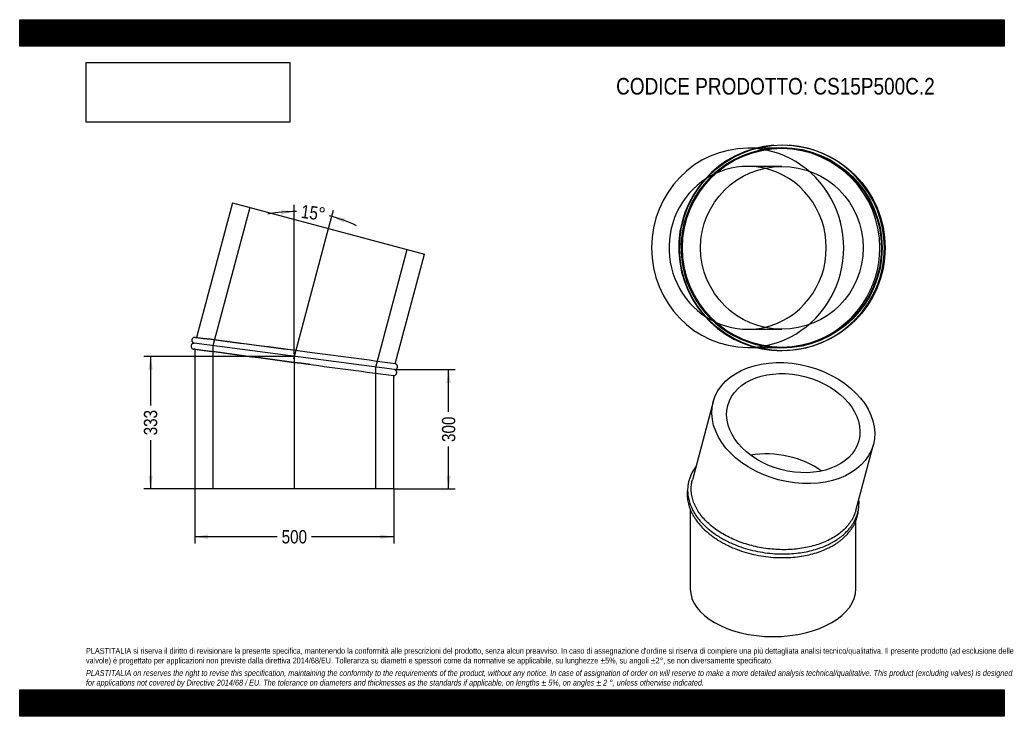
# Model space of a CAD drawing. Header units: millimetres. Extents: x 0 to 2475, y 0 to 1750.
import ezdxf
from ezdxf.enums import TextEntityAlignment as Align
from ezdxf.lldxf.tags import DXFTag

# ---------------------------------------------------------------- set-up
doc = ezdxf.new("R2010")
doc.units = ezdxf.units.MM
doc.header["$LTSCALE"] = 8.333333
doc.layers.add('Default', color=7, linetype='Continuous')
doc.layers.add('TUBO_X_GOMITO_15', color=7, linetype='Continuous')
doc.styles.add('SEACAD_Arial_Narrow', font='ARIALN.TTF')
tags = doc.linetypes.add('CENTER2', pattern=[28.575, 19.05, -3.175, 3.175, -3.175]).pattern_tags.tags
tags[10:11] = [DXFTag(74, 4), DXFTag(75, 0), DXFTag(340, '0'), DXFTag(46, 0.0), DXFTag(50, 0.0), DXFTag(44, 0.0), DXFTag(45, 0.0)]
tags[8:9] = [DXFTag(74, 4), DXFTag(75, 0), DXFTag(340, '0'), DXFTag(46, 0.0), DXFTag(50, 0.0), DXFTag(44, 0.0), DXFTag(45, 0.0)]
tags[6:7] = [DXFTag(74, 4), DXFTag(75, 0), DXFTag(340, '0'), DXFTag(46, 0.0), DXFTag(50, 0.0), DXFTag(44, 0.0), DXFTag(45, 0.0)]
tags[4:5] = [DXFTag(74, 4), DXFTag(75, 0), DXFTag(340, '0'), DXFTag(46, 0.0), DXFTag(50, 0.0), DXFTag(44, 0.0), DXFTag(45, 0.0)]
tags = doc.linetypes.add('HIDDEN2', pattern=[4.7625, 3.175, -1.5875]).pattern_tags.tags
tags[6:7] = [DXFTag(74, 4), DXFTag(75, 0), DXFTag(340, '0'), DXFTag(46, 0.0), DXFTag(50, 0.0), DXFTag(44, 0.0), DXFTag(45, 0.0)]
tags[4:5] = [DXFTag(74, 4), DXFTag(75, 0), DXFTag(340, '0'), DXFTag(46, 0.0), DXFTag(50, 0.0), DXFTag(44, 0.0), DXFTag(45, 0.0)]
doc.dimstyles.new('Plastitalia', dxfattribs={"dimtxt": 33.333333, "dimasz": 33.333333, "dimexe": 16.666667, "dimexo": 0, "dimgap": 8.333333, "dimtad": 0, "dimdec": 0, "dimtxsty": 'SEACAD_Arial_Narrow', "dimblk1": '_SE_FILLED', "dimblk2": '_SE_FILLED', "dimsah": 1, "dimcen": 16.666667, "dimadec": 0, "dimazin": 0, "dimtfac": 0.8, "dimtdec": 1, "dimtmove": 0, "dimatfit": 3, "dimfxl": 1, "dimtolj": 1, "dimarcsym": 0})
picture_1 = doc.add_image_def('image1.jpg', size_in_pixel=(4302, 1260))

# ---------------------------------------------------------------- blocks, each defined once
blk = doc.blocks.new('SEANNOT_GROUP')
at = {"layer": 'Default', "color": 7, "linetype": 'CENTER2'}
blk.add_line((690.3, 910.2), (690.3, 571.1), dxfattribs=at)
blk = doc.blocks.new('SEANNOT_GROUP1')
at = {"layer": 'Default', "color": 7, "linetype": 'CENTER2'}
blk.add_line((688.7, 898), (776.4, 1225.5), dxfattribs=at)
blk = doc.blocks.new('SE')
at = {"layer": 'TUBO_X_GOMITO_15', "color": 7, "linetype": 'Continuous'}
for p, q in [((535, 1290.3), (444.2, 951.5)), ((535, 1290.3), (1017.9, 1160.9)), ((944.2, 885.6), (1017.9, 1160.9)), ((942.2, 870.9), (438.3, 937.2)), ((942.2, 870.9), (438.3, 937.2)), ((440.3, 921.9), (440.3, 571.1)), ((940.3, 571.1), (940.3, 856.1)), ((940.3, 571.1), (440.3, 571.1))]:
    blk.add_line(p, q, dxfattribs=at)
at = {"layer": 'TUBO_X_GOMITO_15', "color": 7, "linetype": 'HIDDEN2'}
for p, q in [((578.8, 1278.6), (485.7, 931)), ((894.9, 877.1), (974.1, 1172.7)), ((444.2, 951.5), (444, 951)), ((440.3, 922.4), (440.3, 921.9)), ((485.7, 931), (485.7, 571.1)), ((894.9, 571.1), (894.9, 877.1))]:
    blk.add_line(p, q, dxfattribs=at)
at = {"layer": 'TUBO_X_GOMITO_15', "color": 7, "linetype": 'Continuous'}
for centre, radius, start, end in [((-10170.5, -80814.5), 82452.1, 82.399202, 82.605108), ((-7760.9, -62444.2), 63894.6, 82.367828, 82.627747), ((-15501.7, -123063.1), 125035, 82.442, 82.538482), ((17135.1, 124837.9), 125035, 262.458567, 262.558)]:
    blk.add_arc(centre, radius, start, end, dxfattribs=at)
at = {"layer": 'TUBO_X_GOMITO_15', "color": 7, "linetype": 'HIDDEN2'}
for centre, radius, start, end in [((-15501.7, -123063.1), 125035, 82.538482, 82.673127), ((17135.1, 124837.9), 125035, 262.326873, 262.458567), ((-11488, -90764), 92458.6, 82.406598, 82.409122)]:
    blk.add_arc(centre, radius, start, end, dxfattribs=at)
at = {"layer": 'TUBO_X_GOMITO_15', "color": 7, "linetype": 'Continuous'}
for points, knots in [([(441.7, 951.8), (441.1, 951.9), (440.2, 952), (438.6, 951.8), (437.1, 951.3), (435.5, 950.4), (434.2, 949.1), (433.2, 947.2), (432.8, 945.5), (432.8, 943.6), (433.1, 941.9), (434, 940.3), (435.2, 938.9), (436.7, 937.8), (437.7, 937.4), (438.3, 937.2)], [0, 0, 0, 0, 0.066583, 0.135204, 0.20371, 0.268486, 0.373403, 0.441037, 0.539844, 0.606445, 0.682048, 0.763299, 0.845992, 0.925968, 1, 1, 1, 1]), ([(438.3, 937.2), (437.8, 937.2), (436.8, 937.1), (435.2, 936.6), (433.8, 935.8), (432.5, 934.5), (431.4, 932.9), (430.8, 930.9), (430.8, 929.1), (431.2, 927.3), (431.9, 925.7), (433, 924.3), (434.5, 923.2), (436.1, 922.5), (437.2, 922.3), (437.8, 922.2)], [0, 0, 0, 0, 0.067614, 0.138208, 0.20859, 0.275138, 0.383613, 0.452873, 0.549682, 0.615301, 0.689644, 0.769217, 0.849817, 0.927427, 1, 1, 1, 1]), ([(940.2, 856.1), (940.3, 856.1), (940.8, 856.1), (942, 856.3), (943.4, 856.8), (945, 857.7), (946.3, 859), (947.3, 860.9), (947.8, 862.6), (947.8, 864.5), (947.4, 866.1), (946.6, 867.8), (945.4, 869.2), (943.8, 870.3), (942.8, 870.7), (942.2, 870.9)], [0, 0, 0, 0, 0.006976, 0.07998, 0.152861, 0.221773, 0.333389, 0.405342, 0.510459, 0.581313, 0.661744, 0.748184, 0.836158, 0.92124, 1, 1, 1, 1]), ([(942.2, 870.9), (942.8, 870.9), (943.8, 871), (945.3, 871.5), (946.7, 872.3), (948.1, 873.6), (949.1, 875.2), (949.7, 877.2), (949.8, 879), (949.4, 880.8), (948.7, 882.3), (947.5, 883.8), (946.1, 884.9), (944.9, 885.5), (944.2, 885.6), (944.1, 885.6)], [0, 0, 0, 0, 0.071931, 0.147033, 0.221908, 0.292706, 0.408107, 0.48179, 0.58478, 0.654588, 0.733679, 0.818332, 0.904079, 0.986645, 1, 1, 1, 1])]:
    blk.add_open_spline(points, degree=3, knots=knots, dxfattribs=at)
at = {"layer": 'TUBO_X_GOMITO_15', "color": 7, "linetype": 'HIDDEN2'}
for points in [[(441.7, 951.8), (442.5, 951.7), (443.3, 951.4), (444.2, 950.9)], [(440.4, 922.5), (439.5, 922.3), (438.6, 922.2), (437.8, 922.2)]]:
    blk.add_open_spline(points, degree=3, dxfattribs=at)
blk = doc.blocks.new('DMBLK17')
at = {"layer": 'Default', "linetype": 'Continuous'}
for points in [[(473.6, 445.5), (473.6, 456.6), (440.3, 451)], [(906.9, 445.5), (940.3, 451), (906.9, 456.6)]]:
    blk.add_hatch(color=7, dxfattribs=at).paths.add_polyline_path(points)
at = {"layer": 'Default', "color": 7, "linetype": 'Continuous'}
for p, q in [((440.3, 571.1), (440.3, 434.3)), ((940.3, 571.1), (940.3, 434.3)), ((646.8, 451), (440.3, 451)), ((940.3, 451), (733.8, 451))]:
    blk.add_line(p, q, dxfattribs=at)
at = {"layer": 'Default', "color": 7, "linetype": 'Continuous', "style": 'SEACAD_Arial_Narrow'}
blk.add_text('500', height=33.33, dxfattribs=at).set_placement((658.5, 467.7), align=Align.TOP_LEFT)
blk = doc.blocks.new('_SE_FILLED')
at = {"color": 0}
blk.add_line((0, 0), (-1, 0), dxfattribs=at)
blk.add_solid([(0, 0), (-1, -0.1665), (-1, 0.1665), (0, 0)], dxfattribs=at)
blk = doc.blocks.new('DMBLK18')
at = {"layer": 'Default', "linetype": 'Continuous'}
for points in [[(1083.8, 837.5), (1078.2, 870.9), (1072.6, 837.5)], [(1083.8, 604.5), (1072.6, 604.5), (1078.2, 571.1)]]:
    blk.add_hatch(color=7, dxfattribs=at).paths.add_polyline_path(points)
at = {"layer": 'Default', "color": 7, "linetype": 'Continuous'}
for p, q in [((942.2, 870.9), (1094.9, 870.9)), ((1078.2, 764.5), (1078.2, 870.9)), ((1078.2, 571.1), (1078.2, 677.5)), ((940.3, 571.1), (1094.9, 571.1))]:
    blk.add_line(p, q, dxfattribs=at)
at = {"layer": 'Default', "color": 7, "linetype": 'Continuous', "style": 'SEACAD_Arial_Narrow'}
blk.add_text('300', height=33.33, rotation=90, dxfattribs=at).set_placement((1061.5, 689.2), align=Align.TOP_LEFT)
blk = doc.blocks.new('SE1')
at = {"layer": 'TUBO_X_GOMITO_15', "color": 7, "linetype": 'Continuous'}
for p, q in [((1743.4, 790.4), (1690.8, 594)), ((2101.5, 516.9), (2145.9, 682.6)), ((1685.5, 519.9), (1685.5, 320.5)), ((2102.2, 320.5), (2102.2, 492))]:
    blk.add_line(p, q, dxfattribs=at)
for major_axis in [(-201.2, 53.9), (-164.7, 44.1)]:
    blk.add_ellipse((1944.6, 736.5), major_axis=major_axis, ratio=0.707107, dxfattribs=at)
for centre, major_axis, ratio, start_param, end_param in [((1893.9, 547), (169.9, -22.4), 0.646887, 0.864663, 1.995386), ((1893.9, 547), (169.9, -22.4), 0.646887, 0.864663, 1.995386), ((1893.9, 320.5), (208.3, 0), 0.57735, 3.141593, 6.283185)]:
    blk.add_ellipse(centre, major_axis=major_axis, ratio=ratio, start_param=start_param, end_param=end_param, dxfattribs=at)
for points, knots in [([(1699.7, 627.3), (1699.1, 626.6), (1696.4, 622.9), (1691.8, 615.7), (1686.9, 606), (1683.3, 596.3), (1680.9, 587.1), (1679.5, 578.5), (1679, 571), (1679, 565.2), (1679.3, 560.2), (1679.8, 555), (1680.8, 548.8), (1682.4, 541.8), (1684.4, 535.1), (1686.6, 529.3), (1688.9, 524), (1691.7, 518), (1695.9, 510.6), (1701.2, 502.4), (1707.4, 494.3), (1713.6, 487.2), (1719.4, 481.1), (1725.1, 475.7), (1731.6, 470), (1739.9, 463.3), (1750.3, 455.9), (1762.2, 448.4), (1774.8, 441.5), (1789.6, 434.4), (1808, 426.9), (1830.4, 419.7), (1854.7, 413.9), (1879.5, 409.9), (1904.5, 407.9), (1929, 407.7), (1951.5, 409.4), (1972.1, 412.3), (1991.2, 416.5), (2009.3, 421.9), (2023, 427.2), (2032.2, 431.4), (2037.6, 434.1), (2042.8, 436.9), (2049.3, 440.6), (2058.1, 446.3), (2068.2, 453.9), (2077.4, 462.3), (2084.7, 470.3), (2090.2, 477.4), (2094.8, 484.2), (2098.8, 491.1), (2102.3, 498.5), (2105.1, 506.1), (2107.4, 514), (2109, 522.3), (2109.8, 531), (2109.9, 538.9), (2109.5, 543.8), (2109.3, 545.9)], [0.0869509, 0.0869509, 0.0869509, 0.0869509, 0.0895872, 0.1011291, 0.1138296, 0.1245369, 0.1346531, 0.1450295, 0.1532915, 0.1593252, 0.1642864, 0.1694202, 0.1764218, 0.184647, 0.1923171, 0.1986026, 0.2038465, 0.2102781, 0.2188357, 0.2291056, 0.2390975, 0.2478358, 0.2553906, 0.262042, 0.2689595, 0.2782638, 0.2895486, 0.3013, 0.3129521, 0.3240656, 0.3403306, 0.3589031, 0.3774686, 0.3960301, 0.4145907, 0.4331533, 0.4508463, 0.4659047, 0.481235, 0.4971919, 0.5118529, 0.5183361, 0.5233048, 0.5277389, 0.5338897, 0.5434165, 0.556522, 0.5695144, 0.5798706, 0.5888819, 0.5970833, 0.6054841, 0.6143688, 0.6230915, 0.6318198, 0.6412753, 0.6510699, 0.6604902, 0.6673014, 0.6673014, 0.6673014, 0.6673014]), ([(1679.2, 574), (1678.8, 571.8), (1678.1, 566.6), (1677.8, 558.8), (1678.1, 550.9), (1678.9, 543.9), (1680.2, 536.9), (1682, 529.9), (1684.1, 523.4), (1686, 518.5), (1687.5, 515.1), (1689, 511.9), (1691.1, 507.8), (1694.4, 501.9), (1699.1, 494.5), (1706.1, 484.9), (1711.3, 479.2), (1714.8, 475.4)], [0.8883213, 0.8883213, 0.8883213, 0.8883213, 0.8957653, 0.9056063, 0.913912, 0.9215208, 0.9287319, 0.9367958, 0.9446894, 0.950228, 0.9529462, 0.9563164, 0.9608734, 0.9671689, 0.976285, 0.9872296, 1, 1, 1, 1]), ([(1748.8, 470.5), (1744, 474), (1739.4, 477.7), (1730.8, 485.2), (1726.8, 489), (1719.2, 496.9), (1715.7, 501), (1709.3, 509.3), (1706.4, 513.6), (1701.1, 522.2), (1698.8, 526.5), (1694.8, 535.3), (1693.2, 539.8), (1690.5, 548.7), (1689.5, 553.2), (1688.1, 562.1), (1687.8, 566.6), (1687.7, 575.4), (1688.1, 579.7), (1689.2, 587.4), (1689.9, 590.7), (1690.8, 594)], [0, 0, 0, 0, 0.015625, 0.015625, 0.03125, 0.03125, 0.046875, 0.046875, 0.0625, 0.0625, 0.078125, 0.078125, 0.09375, 0.09375, 0.109375, 0.109375, 0.125, 0.125, 0.140625, 0.140625, 0.1524986, 0.1524986, 0.1524986, 0.1524986]), ([(1714.8, 475.4), (1718.5, 471.6), (1724.4, 465.7), (1735.2, 456.7), (1744.8, 449.6), (1753.9, 443.5), (1762.3, 438.4), (1770.3, 434), (1778.5, 429.8), (1787.5, 425.6), (1801.3, 419.7), (1820.4, 412.9), (1844.5, 406.4), (1869.3, 401.8), (1894.5, 399), (1919.6, 398.2), (1943.3, 399.3), (1964.8, 401.9), (1984.4, 405.7), (2003.1, 410.9), (2019.7, 416.9), (2033.5, 423.1), (2044.4, 429), (2053.2, 434.4), (2060.7, 439.8), (2067.8, 445.3), (2074.5, 451.3), (2080.1, 457.1), (2084.4, 462), (2087.3, 465.7), (2090, 469.3), (2092.7, 473.3), (2095.8, 478.5), (2099.3, 485), (2102.5, 492.5), (2105, 499.9), (2106.7, 506.8), (2107.9, 513.4), (2108.3, 517.8), (2108.5, 520.1)], [0, 0, 0, 0, 0.0131152, 0.0248556, 0.0352229, 0.0442191, 0.0518516, 0.0592908, 0.0664441, 0.0736971, 0.0827274, 0.1013993, 0.1200936, 0.1387834, 0.1574711, 0.1761601, 0.1948531, 0.2108975, 0.2261252, 0.2418177, 0.2577208, 0.2703076, 0.2809054, 0.2903807, 0.2985707, 0.3066046, 0.3157608, 0.3247596, 0.3306537, 0.3353687, 0.3393814, 0.3443841, 0.3503898, 0.3584796, 0.3679673, 0.3767002, 0.3839732, 0.3912883, 0.3987745, 0.3987745, 0.3987745, 0.3987745]), ([(2101.5, 517), (2101.2, 515.8), (2100.9, 514.7), (2099.2, 509.4), (2097.6, 505.2), (2093.7, 497), (2091.4, 493), (2086.1, 485.1), (2083.2, 481.3), (2076.8, 473.8), (2073.2, 470.2), (2065.6, 463.4), (2061.5, 460.1), (2052.8, 453.8), (2048.2, 450.8), (2038.5, 445.2), (2033.4, 442.6), (2022.7, 437.7), (2017.2, 435.5), (2005.8, 431.4), (1999.9, 429.5), (1987.8, 426.3), (1981.7, 424.9), (1969.1, 422.5), (1962.8, 421.5), (1949.8, 419.9), (1943.1, 419.3), (1929.7, 418.6), (1922.9, 418.5), (1909.3, 418.7), (1902.4, 419), (1888.8, 420), (1882, 420.8), (1868.4, 422.7), (1861.6, 423.9), (1848.2, 426.7), (1841.6, 428.3), (1828.6, 431.9), (1822.1, 433.9), (1809.6, 438.3), (1803.4, 440.7), (1791.5, 445.8), (1785.7, 448.5), (1768.9, 457.1), (1758.5, 463.5), (1748.8, 470.5)], [0.6522087, 0.6522087, 0.6522087, 0.6522087, 0.65625, 0.65625, 0.671875, 0.671875, 0.6875, 0.6875, 0.703125, 0.703125, 0.71875, 0.71875, 0.734375, 0.734375, 0.75, 0.75, 0.765625, 0.765625, 0.78125, 0.78125, 0.796875, 0.796875, 0.8125, 0.8125, 0.828125, 0.828125, 0.84375, 0.84375, 0.859375, 0.859375, 0.875, 0.875, 0.890625, 0.890625, 0.90625, 0.90625, 0.921875, 0.921875, 0.9375, 0.9375, 0.953125, 0.953125, 0.96875, 0.96875, 1, 1, 1, 1])]:
    blk.add_open_spline(points, degree=3, knots=knots, dxfattribs=at)
blk = doc.blocks.new('DMBLK19')
at = {"layer": 'Default', "linetype": 'Continuous'}
for points in [[(657.2, 1260.9), (690.3, 1268), (656.7, 1272)], [(817.9, 1250.8), (784.5, 1255.6), (814.6, 1240.2)]]:
    blk.add_hatch(color=7, dxfattribs=at).paths.add_polyline_path(points)
at = {"layer": 'Default', "color": 7, "linetype": 'Continuous'}
for p, q in [((690.3, 910.2), (690.3, 1284.7)), ((776.4, 1225.5), (788.8, 1271.7))]:
    blk.add_line(p, q, dxfattribs=at)
for start, end in [(89.1219, 100.4952), (64.5048, 75.8781)]:
    blk.add_arc((690.3, 904), 363.9, start, end, dxfattribs=at)
at = {"layer": 'Default', "color": 7, "linetype": 'Continuous', "style": 'SEACAD_Arial_Narrow'}
blk.add_text('15°', height=33.33, rotation=352.5, dxfattribs=at).set_placement((709.9, 1285.4), align=Align.TOP_LEFT)
blk = doc.blocks.new('SE2')
at = {"layer": 'TUBO_X_GOMITO_15', "color": 7, "linetype": 'Continuous'}
for p, q in [((1849.8, 1426.9), (1829.9, 1426.9)), ((1829.9, 926.9), (1849.9, 926.9))]:
    blk.add_line(p, q, dxfattribs=at)
at = {"layer": 'TUBO_X_GOMITO_15', "color": 7, "linetype": 'HIDDEN2'}
for p, q in [((1912.1, 1426.9), (1849.8, 1426.9)), ((1916, 1381.5), (1829.9, 1381.5)), ((1829.9, 972.3), (1916, 972.3)), ((1849.9, 926.9), (1912.1, 926.9))]:
    blk.add_line(p, q, dxfattribs=at)
at = {"layer": 'TUBO_X_GOMITO_15', "color": 7, "linetype": 'Continuous'}
for centre, radius in [((1917, 1176.9), 258.5), ((1916, 1176.9), 250), ((1916, 1176.9), 204.6)]:
    blk.add_circle(centre, radius, dxfattribs=at)
at = {"layer": 'TUBO_X_GOMITO_15', "color": 7, "linetype": 'HIDDEN2'}
blk.add_circle((1916, 1176.9), 251.9, dxfattribs=at)
blk.add_circle((1916, 1176.9), 251.9, dxfattribs=at)
at = {"layer": 'TUBO_X_GOMITO_15', "color": 7, "linetype": 'Continuous'}
blk.add_arc((1915, 1176.9), 258.5, 94.2865, 270.2156, dxfattribs=at)
at = {"layer": 'TUBO_X_GOMITO_15', "color": 7, "linetype": 'HIDDEN2'}
for centre, radius, start, end in [((1912.2, 1176.9), 250, 89.6647, 0), ((1912.2, 1176.9), 250, 0, 88.182), ((1915, 1176.9), 258.5, 0, 85.7385), ((1915, 1176.9), 258.5, 272.595, 0)]:
    blk.add_arc(centre, radius, start, end, dxfattribs=at)
at = {"layer": 'TUBO_X_GOMITO_15', "color": 7, "linetype": 'Continuous'}
for major_axis, start_param, end_param in [((0, -250), 3.141593, 6.283185), ((0, 204.6), 3.357483, 6.067295)]:
    blk.add_ellipse((1829.9, 1176.9), major_axis=major_axis, ratio=0.965926, start_param=start_param, end_param=end_param, dxfattribs=at)
at = {"layer": 'TUBO_X_GOMITO_15', "color": 7, "linetype": 'HIDDEN2'}
for major_axis, start_param, end_param in [((0, -250), 0, 3.141593), ((0, 204.6), 0, 3.357483), ((0, 204.6), 6.067295, 6.283185)]:
    blk.add_ellipse((1829.9, 1176.9), major_axis=major_axis, ratio=0.965926, start_param=start_param, end_param=end_param, dxfattribs=at)
blk = doc.blocks.new('DMBLK20')
at = {"layer": 'Default', "linetype": 'Continuous'}
for points in [[(323.4, 870.7), (334.5, 870.7), (328.9, 904)], [(323.4, 604.5), (328.9, 571.1), (334.5, 604.5)]]:
    blk.add_hatch(color=7, dxfattribs=at).paths.add_polyline_path(points)
at = {"layer": 'Default', "color": 7, "linetype": 'Continuous'}
for p, q in [((690.3, 904), (312.2, 904)), ((328.9, 904), (328.9, 781.1)), ((328.9, 694.1), (328.9, 571.1)), ((690.3, 571.1), (312.2, 571.1))]:
    blk.add_line(p, q, dxfattribs=at)
at = {"layer": 'Default', "color": 7, "linetype": 'Continuous', "style": 'SEACAD_Arial_Narrow'}
blk.add_text('333', height=33.33, rotation=90, dxfattribs=at).set_placement((312.2, 705.8), align=Align.TOP_LEFT)

msp = doc.modelspace()

# ---------------------------------------------------------------- hatches: boundary and pattern name
at = {"layer": 'Default', "linetype": 'Continuous'}
h = msp.add_hatch(dxfattribs=at)
h.set_pattern_fill('LINE', scale=0.629921, angle=45, style=0)
h.paths.add_polyline_path([(2475, 1683.3), (2475, 1750), (0, 1750), (0, 1683.3)])
for points in [[(2475, 1683.3), (2475, 1750), (0, 1750), (0, 1683.3)], [(2475, 0), (2475, 66.7), (0, 66.7), (0, 0)]]:
    msp.add_hatch(color=7, dxfattribs=at).paths.add_polyline_path(points)
h = msp.add_hatch(dxfattribs=at)
h.set_pattern_fill('LINE', scale=0.629921, angle=45, style=0)
h.paths.add_polyline_path([(2475, 0), (2475, 66.7), (0, 66.7), (0, 0)])

# ---------------------------------------------------------------- linework, layer by layer
at = {"layer": 'Default', "color": 7, "linetype": 'Continuous'}
for p, q in [((0, 1750), (2475, 1750)), ((0, 1683.3), (0, 1750)), ((2475, 1750), (2475, 1683.3)), ((2475, 1683.3), (0, 1683.3)), ((0, 66.7), (2475, 66.7)), ((0, 0), (0, 66.7)), ((2475, 66.7), (2475, 0)), ((2475, 0), (0, 0))]:
    msp.add_line(p, q, dxfattribs=at)

# ---------------------------------------------------------------- block references
at = {"layer": 'Default'}
for name in ['SE2', 'SE', 'SEANNOT_GROUP1', 'SEANNOT_GROUP', 'SE1']:
    msp.add_blockref(name, (0, 0), dxfattribs=at)

# ---------------------------------------------------------------- texts
at = {"layer": 'Default', "attachment_point": 1}
for s, insert, char_height, width in [('{\\fArial Narrow|b0||i0||c0|p34;\\C7;\\H41.66666667;\\W1.;CODICE PRODOTTO: CS15P500C.2}', (1499.2, 1603.7), 41.667, 803.409), ("{\\fArial Narrow|b0||i0||c0|p34;\\C7;\\H14.58333333;\\W1.;PLASTITALIA si riserva il diritto di revisionare la presente specifica, mantenendo la conformità alle prescrizioni del prodotto, senza alcun preavviso. In caso di assegnazione d'ordine si riserva di compiere una più dettagliata analisi tecnico/qualitativa. Il presente prodotto (ad esclusione delle \\P}{\\fArial Narrow|b0||i0||c0|p34;\\C7;\\H14.58333333;\\W1.;valvole) è progettato per applicazioni non previste dalla direttiva 2014/68/EU. Tolleranza su diametri e spessori come da normative se applicabile, su lunghezze ±5%, su angoli ±2°, se non diversamente specificato.\\P}{\\fArial Narrow|b0||i0||c0|p34;\\C7;\\H4.166666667;\\W1.;   \\P}{\\fArial Narrow|b0||i1||c0|p34;\\C7;\\H14.58333333;\\W1.;PLASTITALIA on reserves the right to revise this specification, maintaining the conformity to the requirements of the product, without any notice. In case of assignation of order on will reserve to make a more detailed analysis technical/qualitative. This product (excluding valves) is designed \\P}{\\fArial Narrow|b0||i1||c0|p34;\\C7;\\H14.58333333;\\W1.;for applications not covered by Directive 2014/68 / EU. The tolerance on diameters and thicknesses as the standards if applicable, on lengths ± 5%, on angles ± 2 °, unless otherwise indicated.\\P}", (166.7, 171.7), 14.5833, 2141.667)]:
    msp.add_mtext(s, dxfattribs=dict(at, insert=insert, char_height=char_height, width=width))

# ---------------------------------------------------------------- dimensions: what is measured, and where the dimension line sits
at = {"layer": 'Default', "color": 7, "linetype": 'Continuous'}
dim = msp.add_angular_dim_2l(base=(737.7805, 1264.8771), line1=((690.2756, 904.0423), (690.2756, 910.1857)), line2=((690.2756, 904.0423), (776.4195, 1225.5357)), text='\\A1;<>', dimstyle='Plastitalia', override={"dimadec": 2}, dxfattribs=at)
dim.commit()
dim.dimension.update_dxf_attribs({"geometry": 'DMBLK19', "text_midpoint": (737.7805, 1264.8771), "dimtype": 162})
for base, p1, p2, angle, picture, middle, dimtype in [((328.9, 904), (690.3, 904), (690.3, 571.1), 270, 'DMBLK20', (328.9, 737.6), 161), ((1078.2, 870.9), (940.3, 571.1), (942.2, 870.9), 90, 'DMBLK18', (1078.2, 721), 160)]:
    dim = msp.add_linear_dim(base=base, p1=p1, p2=p2, angle=angle, text='\\A1;<>', dimstyle='Plastitalia', dxfattribs=at)
    dim.commit()
    dim.dimension.update_dxf_attribs({"geometry": picture, "text_midpoint": middle, "dimtype": dimtype})
dim = msp.add_linear_dim(base=(440.3, 451), p1=(940.3, 571.1), p2=(440.3, 571.1), text='\\A1;<>', dimstyle='Plastitalia', dxfattribs=at)
dim.commit()
dim.dimension.update_dxf_attribs({"geometry": 'DMBLK17', "text_midpoint": (690.3, 451), "dimtype": 160})

# ---------------------------------------------------------------- pictures from other files: only their frames are drawn
image = msp.add_image(picture_1, insert=(166.7, 1492.5), size_in_units=(512.1, 150))
image.dxf.flags = 7

doc.saveas('drawing.dxf')
